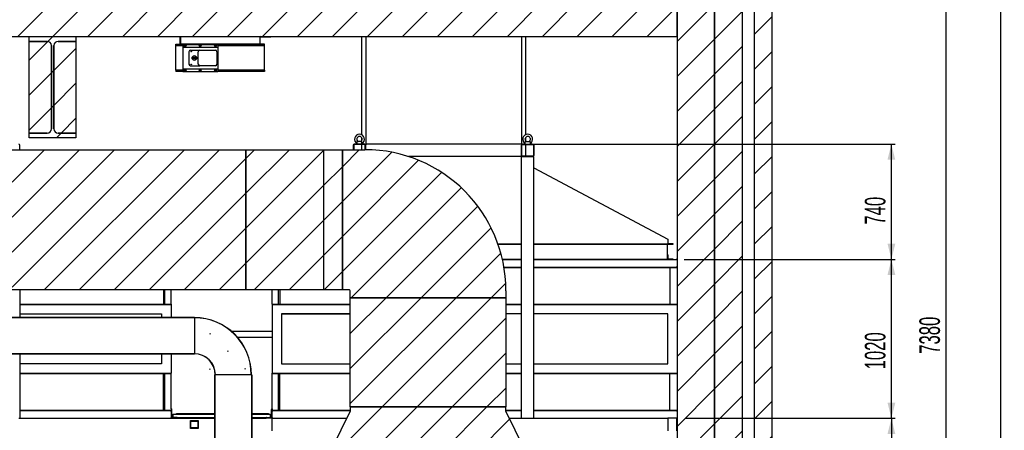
# Model space of a CAD drawing. Header units: millimetres. Extents: x 250 to 59450, y 0 to 41800.
# Tile 31 of 146: x 19527 to 25849, y 20356 to 22991. Entities that reach past the tile are written whole.
import ezdxf

# ---------------------------------------------------------------- set-up
doc = ezdxf.new("R2010")
doc.units = ezdxf.units.MM
doc.header["$LTSCALE"] = 50
doc.linetypes.add('CENTER', pattern=[10.16, 6.35, -1.27, 1.27, -1.27])
doc.layers.add('MASS', color=29, linetype='Continuous')
doc.layers.add('SCHNITT', color=5, linetype='CENTER')
doc.styles.add('SLDTEXTSTYLE0', font='TXT', dxfattribs={"width": 0.605})
doc.dimstyles.new('SLDDIMSTYLE2', dxfattribs={"dimtxt": 128.415934, "dimasz": 100, "dimexe": 0, "dimexo": 0.0625, "dimgap": 32.103984, "dimtad": 1, "dimdec": 1, "dimrnd": 1e-09, "dimzin": 12, "dimdsep": 46, "dimtxsty": 'SLDTEXTSTYLE0', "dimsah": 1, "dimcen": 0.09, "dimadec": 0, "dimazin": 3, "dimtfac": 1, "dimtdec": 1, "dimtofl": 0, "dimtmove": 0, "dimatfit": 3, "dimfxl": 1, "dimfrac": 2, "dimtolj": 1, "dimtzin": 12, "dimarcsym": 0})

# ---------------------------------------------------------------- blocks, each defined once
blk = doc.blocks.new('_D_91')
at = {"layer": 'MASS'}
for p, q in [((23798.7, 20432.7), (25148.7, 20432.7)), ((25123.7, 20432.7), (25123.7, 17352.7)), ((23798.7, 17352.7), (25148.7, 17352.7))]:
    blk.add_line(p, q, dxfattribs=at)
for points in [[(25123.7, 20432.7), (25098.7, 20332.7), (25148.7, 20332.7)], [(25123.7, 17352.7), (25148.7, 17452.7), (25098.7, 17452.7)]]:
    blk.add_solid(points, dxfattribs=at)
at = {"layer": 'MASS', "insert": (24953.1, 18696.8), "char_height": 132.29, "attachment_point": 1, "rotation": 90, "style": 'SLDTEXTSTYLE0'}
blk.add_mtext('3080', dxfattribs=at)
blk = doc.blocks.new('_D_92')
at = {"layer": 'MASS'}
for p, q in [((23792.7, 21452.7), (25148.7, 21452.7)), ((25123.7, 20432.7), (25123.7, 21452.7)), ((23798.7, 20432.7), (25148.7, 20432.7))]:
    blk.add_line(p, q, dxfattribs=at)
for points in [[(25123.7, 21452.7), (25098.7, 21352.7), (25148.7, 21352.7)], [(25123.7, 20432.7), (25148.7, 20532.7), (25098.7, 20532.7)]]:
    blk.add_solid(points, dxfattribs=at)
at = {"layer": 'MASS', "insert": (24953.1, 20746.8), "char_height": 132.29, "attachment_point": 1, "rotation": 90, "style": 'SLDTEXTSTYLE0'}
blk.add_mtext('1020', dxfattribs=at)
blk = doc.blocks.new('_D_93')
at = {"layer": 'MASS'}
for p, q in [((22798.7, 22192.7), (25148.7, 22192.7)), ((25123.7, 21452.7), (25123.7, 22192.7)), ((23792.7, 21452.7), (25148.7, 21452.7))]:
    blk.add_line(p, q, dxfattribs=at)
for points in [[(25123.7, 22192.7), (25098.7, 22092.7), (25148.7, 22092.7)], [(25123.7, 21452.7), (25148.7, 21552.7), (25098.7, 21552.7)]]:
    blk.add_solid(points, dxfattribs=at)
at = {"layer": 'MASS', "insert": (24953.1, 21675.8), "char_height": 132.29, "attachment_point": 1, "rotation": 90, "style": 'SLDTEXTSTYLE0'}
blk.add_mtext('740', dxfattribs=at)
blk = doc.blocks.new('_D_95')
at = {"layer": 'MASS'}
for p, q in [((24278.7, 24732.7), (25498.7, 24732.7)), ((25473.7, 24732.7), (25473.7, 17352.7)), ((23798.7, 17352.7), (25498.7, 17352.7))]:
    blk.add_line(p, q, dxfattribs=at)
for points in [[(25473.7, 24732.7), (25448.7, 24632.7), (25498.7, 24632.7)], [(25473.7, 17352.7), (25498.7, 17452.7), (25448.7, 17452.7)]]:
    blk.add_solid(points, dxfattribs=at)
at = {"layer": 'MASS', "insert": (25303.1, 20846.8), "char_height": 132.29, "attachment_point": 1, "rotation": 90, "style": 'SLDTEXTSTYLE0'}
blk.add_mtext('7380', dxfattribs=at)
blk = doc.blocks.new('_D_96')
at = {"layer": 'MASS'}
for p, q in [((22798.7, 29737.7), (25848.7, 29737.7)), ((25823.7, 29737.7), (25823.7, 17352.7)), ((23798.7, 17352.7), (25848.7, 17352.7))]:
    blk.add_line(p, q, dxfattribs=at)
for points in [[(25823.7, 29737.7), (25798.7, 29637.7), (25848.7, 29637.7)], [(25823.7, 17352.7), (25848.7, 17452.7), (25798.7, 17452.7)]]:
    blk.add_solid(points, dxfattribs=at)
at = {"layer": 'MASS', "insert": (25653.1, 23300.3), "char_height": 132.29, "attachment_point": 1, "rotation": 90, "style": 'SLDTEXTSTYLE0'}
blk.add_mtext('12385', dxfattribs=at)

msp = doc.modelspace()

# ---------------------------------------------------------------- hatches: boundary and pattern name
at = {"linetype": 'Continuous', "lineweight": 18}
h = msp.add_hatch(dxfattribs=at)
h.set_pattern_fill('ANSI31', scale=50, style=0)
h.paths.add_polyline_path([(23988.66, 15952.74), (24168.66, 15952.74), (24168.66, 24652.74), (23988.66, 24652.74)], flags=0)
h = msp.add_hatch(dxfattribs=at)
h.set_pattern_fill('ANSI31', scale=50, style=0)
h.paths.add_polyline_path([(23748.66, 15952.74), (23988.66, 15952.74), (23988.66, 24552.74), (23748.66, 24552.74)], flags=0)
h = msp.add_hatch(dxfattribs=at)
h.set_pattern_fill('ANSI31', scale=50, style=0)
h.paths.add_polyline_path([(24358.66, 15952.74), (24358.66, 24417.74), (24243.66, 24417.74), (24243.66, 15952.74)], flags=0)
h = msp.add_hatch(dxfattribs=at)
h.set_pattern_fill('ANSI31', scale=50, style=0)
h.paths.add_polyline_path([(23748.66, 22882.74), (23748.66, 23102.74), (9279.5, 23102.74), (9279.5, 22882.74)], flags=0)
h = msp.add_hatch(dxfattribs=at)
h.set_pattern_fill('ANSI31', scale=50, style=0)
edge = h.paths.add_edge_path(flags=0)
edge.add_arc((19703.66, 22824.74), 27, 0, 90, ccw=False)
edge.add_line((19730.66, 22824.74), (19730.66, 22290.74))
edge.add_arc((19703.66, 22290.74), 27, 270, 360, ccw=False)
edge.add_line((19703.66, 22263.74), (19588.66, 22263.74))
edge.add_line((19588.66, 22263.74), (19588.66, 22232.74))
edge.add_line((19588.66, 22232.74), (19888.66, 22232.74))
edge.add_line((19888.66, 22232.74), (19888.66, 22263.74))
edge.add_line((19888.66, 22263.74), (19773.66, 22263.74))
edge.add_arc((19773.66, 22290.74), 27, 180, 270, ccw=False)
edge.add_line((19746.66, 22290.74), (19746.66, 22824.74))
edge.add_arc((19773.66, 22824.74), 27, 90, 180, ccw=False)
edge.add_line((19773.66, 22851.74), (19888.66, 22851.74))
edge.add_line((19888.66, 22851.74), (19888.66, 22882.74))
edge.add_line((19888.66, 22882.74), (19588.66, 22882.74))
edge.add_line((19588.66, 22882.74), (19588.66, 22851.74))
edge.add_line((19588.66, 22851.74), (19703.66, 22851.74))
h = msp.add_hatch(dxfattribs=at)
h.set_pattern_fill('ANSI31', scale=50, style=0)
edge = h.paths.add_edge_path(flags=0)
edge.add_arc((19703.66, 22824.74), 27, 0, 90)
edge.add_line((19703.66, 22851.74), (19588.66, 22851.74))
edge.add_line((19588.66, 22851.74), (19588.66, 22263.74))
edge.add_line((19588.66, 22263.74), (19703.66, 22263.74))
edge.add_arc((19703.66, 22290.74), 27, 270, 360)
edge.add_line((19730.66, 22290.74), (19730.66, 22824.74))
h = msp.add_hatch(dxfattribs=at)
h.set_pattern_fill('ANSI31', scale=50, style=0)
edge = h.paths.add_edge_path(flags=0)
edge.add_line((19773.66, 22263.74), (19888.66, 22263.74))
edge.add_line((19888.66, 22263.74), (19888.66, 22851.74))
edge.add_line((19888.66, 22851.74), (19773.66, 22851.74))
edge.add_arc((19773.66, 22824.74), 27, 90, 180)
edge.add_line((19746.66, 22824.74), (19746.66, 22290.74))
edge.add_arc((19773.66, 22290.74), 27, 180, 270)
at = {"layer": 'SCHNITT', "linetype": 'Continuous', "lineweight": 18}
h = msp.add_hatch(dxfattribs=at)
h.set_pattern_fill('ANSI31', color=256, scale=50, angle=3e-322, style=0)
h.paths.add_polyline_path([(19478.66, 22156.74), (19478.66, 21256.74), (20978.66, 21256.74), (20978.66, 22156.74)], flags=0)
h = msp.add_hatch(dxfattribs=at)
h.set_pattern_fill('ANSI31', color=256, scale=50, angle=3e-322, style=0)
h.paths.add_polyline_path([(21478.66, 21256.74), (21478.66, 22156.74), (20978.66, 22156.74), (20978.66, 21256.74)], flags=0)
h = msp.add_hatch(dxfattribs=at)
h.set_pattern_fill('ANSI31', color=256, scale=50, angle=3e-322, style=0)
h.paths.add_polyline_path([(21598.66, 22156.74), (21478.66, 22156.74), (21478.66, 21256.74), (21598.66, 21256.74)], flags=0)
h = msp.add_hatch(dxfattribs=at)
h.set_pattern_fill('ANSI31', color=256, scale=50, angle=3e-322, style=0)
edge = h.paths.add_edge_path(flags=0)
edge.add_line((21648.66, 21251.74), (21648.66, 21206.74))
edge.add_line((21648.66, 21206.74), (22648.66, 21206.74))
edge.add_line((22648.66, 21206.74), (22648.66, 21251.74))
edge.add_arc((21743.66, 21251.74), 905, 0, 90)
edge.add_line((21743.66, 22156.74), (21598.66, 22156.74))
edge.add_line((21598.66, 22156.74), (21598.66, 21256.74))
edge.add_line((21598.66, 21256.74), (21643.66, 21256.74))
edge.add_arc((21643.66, 21251.74), 5, 0, 90, ccw=False)
h = msp.add_hatch(dxfattribs=at)
h.set_pattern_fill('ANSI31', color=256, scale=50, angle=3e-322, style=0)
h.paths.add_polyline_path([(21648.66, 21206.74), (21648.66, 20506.74), (21649.66, 20506.74), (21649.66, 21206.74)], flags=0)
h = msp.add_hatch(dxfattribs=at)
h.set_pattern_fill('ANSI31', color=256, scale=50, angle=3e-322, style=0)
h.paths.add_polyline_path([(22647.66, 21206.74), (21649.66, 21206.74), (21649.66, 20506.74), (22647.66, 20506.74)], flags=0)
h = msp.add_hatch(dxfattribs=at)
h.set_pattern_fill('ANSI31', color=256, scale=50, angle=3e-322, style=0)
h.paths.add_polyline_path([(22648.66, 20506.74), (22648.66, 21206.74), (22647.66, 21206.74), (22647.66, 20506.74)], flags=0)
h = msp.add_hatch(dxfattribs=at)
h.set_pattern_fill('ANSI31', color=256, scale=50, style=0)
h.paths.add_polyline_path([(20648.66, 21081.3), (19083.66, 21081.3), (19083.66, 21079.16), (20648.66, 21079.16)], flags=0)
h = msp.add_hatch(dxfattribs=at)
h.set_pattern_fill('ANSI31', color=256, scale=50, style=0)
edge = h.paths.add_edge_path(flags=0)
edge.add_line((20648.66, 21079.16), (20648.66, 21078.09))
edge.add_arc((20648.66, 20712.74), 365.34, 0, 90, ccw=False)
edge.add_line((21014.01, 20712.74), (21015.08, 20712.74))
edge.add_arc((20648.66, 20712.74), 366.42, 0, 90)
h = msp.add_hatch(dxfattribs=at)
h.set_pattern_fill('ANSI31', color=256, scale=50, style=0)
h.paths.add_polyline_path([(20648.66, 20846.33), (19083.66, 20846.33), (19083.66, 20844.18), (20648.66, 20844.18)], flags=0)
h = msp.add_hatch(dxfattribs=at)
h.set_pattern_fill('ANSI31', color=256, scale=50, style=0)
edge = h.paths.add_edge_path(flags=0)
edge.add_line((20782.25, 20712.74), (20783.32, 20712.74))
edge.add_arc((20648.66, 20712.74), 134.66, 0, 90)
edge.add_line((20648.66, 20847.4), (20648.66, 20846.33))
edge.add_arc((20648.66, 20712.74), 133.58, 0, 90, ccw=False)
h = msp.add_hatch(dxfattribs=at)
h.set_pattern_fill('ANSI31', color=256, scale=50, style=0)
h.paths.add_polyline_path([(20782.25, 19346.74), (20782.25, 20712.74), (20780.1, 20712.74), (20780.1, 19346.74)], flags=0)
h = msp.add_hatch(dxfattribs=at)
h.set_pattern_fill('ANSI31', color=256, scale=50, style=0)
h.paths.add_polyline_path([(21017.22, 19346.74), (21017.22, 20712.74), (21015.08, 20712.74), (21015.08, 19346.74)], flags=0)
h = msp.add_hatch(dxfattribs=at)
h.set_pattern_fill('ANSI31', color=256, scale=50, angle=3e-322, style=0)
h.paths.add_polyline_path([(22648.66, 20476.74), (22648.66, 20506.74), (21648.66, 20506.74), (21648.66, 20476.74), (21533.66, 20241.74), (21533.66, 20211.74), (22763.66, 20211.74), (22763.66, 20241.74)], flags=0)
h = msp.add_hatch(dxfattribs=at)
h.set_pattern_fill('ANSI31', color=256, scale=50, angle=3e-322, style=0)
h.paths.add_polyline_path([(20623.66, 20417.74), (20623.66, 20367.74), (20673.66, 20367.74), (20673.66, 20417.74)], flags=0)
h.paths.add_polyline_path([(20670.66, 20370.74), (20626.66, 20370.74), (20626.66, 20414.74), (20670.66, 20414.74)], flags=0)

# ---------------------------------------------------------------- linework, layer by layer
at = {"color": 250, "linetype": 'Continuous', "lineweight": 25, "true_color": 0x404040}
for p, q in [((23988.66, 24652.74), (23988.66, 15952.74)), ((24168.66, 15952.74), (24168.66, 24652.74)), ((23748.66, 24552.74), (23748.66, 15952.74)), ((23988.66, 15952.74), (23988.66, 24552.74)), ((24243.66, 24417.74), (24243.66, 15952.74)), ((24358.66, 15952.74), (24358.66, 24417.74)), ((23748.66, 22882.74), (23748.66, 23102.74)), ((9279.5, 22882.74), (23748.66, 22882.74)), ((19588.66, 22851.74), (19588.66, 22882.74)), ((19588.66, 22882.74), (19888.66, 22882.74)), ((19703.66, 22851.74), (19588.66, 22851.74)), ((19588.66, 22263.74), (19588.66, 22851.74)), ((19588.66, 22851.74), (19703.66, 22851.74)), ((19730.66, 22290.74), (19730.66, 22824.74)), ((19730.66, 22824.74), (19730.66, 22290.74)), ((19746.66, 22824.74), (19746.66, 22290.74)), ((19746.66, 22290.74), (19746.66, 22824.74)), ((19888.66, 22851.74), (19773.66, 22851.74)), ((19773.66, 22851.74), (19888.66, 22851.74)), ((19888.66, 22882.74), (19888.66, 22851.74)), ((19888.66, 22851.74), (19888.66, 22263.74)), ((19588.66, 22263.74), (19703.66, 22263.74)), ((19588.66, 22232.74), (19588.66, 22263.74)), ((19703.66, 22263.74), (19588.66, 22263.74)), ((19773.66, 22263.74), (19888.66, 22263.74)), ((19888.66, 22263.74), (19773.66, 22263.74)), ((19888.66, 22263.74), (19888.66, 22232.74)), ((19888.66, 22232.74), (19588.66, 22232.74))]:
    msp.add_line(p, q, dxfattribs=at)
at = {"color": 134, "linetype": 'Continuous', "lineweight": 25, "true_color": 0x00aaaa}
for p, q in [((20488.66, 22881.24), (20488.66, 22882.74)), ((20555.11, 22881.24), (20488.66, 22881.24)), ((20528.66, 22832.74), (20528.66, 22834.24)), ((20528.66, 22834.24), (20555.11, 22834.24)), ((20555.11, 22832.74), (20528.66, 22832.74)), ((20557.16, 22836.3), (20557.16, 22879.19)), ((20558.66, 22882.74), (20558.66, 22881.24)), ((21068.66, 22881.24), (20558.66, 22881.24)), ((20558.66, 22881.24), (20558.66, 22879.19)), ((20558.66, 22879.19), (20558.66, 22836.3)), ((20558.66, 22836.3), (20558.66, 22834.24)), ((21068.66, 22834.24), (20558.66, 22834.24)), ((20558.66, 22834.24), (20558.66, 22832.74)), ((21068.66, 22882.74), (21068.66, 22881.24)), ((21068.66, 22881.24), (21068.66, 22879.19)), ((21068.66, 22879.19), (21068.66, 22836.3)), ((21068.66, 22836.3), (21068.66, 22834.24)), ((21068.66, 22834.24), (21068.66, 22832.74)), ((21070.16, 22836.3), (21070.16, 22879.19)), ((21072.22, 22881.24), (21138.66, 22881.24)), ((21098.66, 22834.24), (21072.22, 22834.24)), ((21072.22, 22832.74), (21098.66, 22832.74)), ((21098.66, 22832.74), (21098.66, 22834.24)), ((21138.66, 22881.24), (21138.66, 22882.74))]:
    msp.add_line(p, q, dxfattribs=at)
at = {"color": 8, "linetype": 'Continuous', "lineweight": 25, "true_color": 0x808080}
for p, q in [((20528.66, 22822.74), (20528.66, 22832.74)), ((20573.66, 22822.74), (20528.66, 22822.74)), ((20528.66, 22667.74), (20528.66, 22822.74)), ((20573.66, 22832.74), (20555.11, 22832.74)), ((21072.22, 22832.74), (20798.66, 22832.74)), ((21098.66, 22822.74), (20798.66, 22822.74)), ((21098.66, 22822.74), (21098.66, 22832.74)), ((21098.66, 22667.74), (21098.66, 22822.74)), ((20528.66, 22667.74), (20528.66, 22657.74)), ((20573.66, 22667.74), (20528.66, 22667.74)), ((20573.66, 22657.74), (20528.66, 22657.74)), ((21098.66, 22667.74), (20798.66, 22667.74)), ((21098.66, 22657.74), (20798.66, 22657.74)), ((21098.66, 22667.74), (21098.66, 22657.74))]:
    msp.add_line(p, q, dxfattribs=at)
at = {"color": 7, "linetype": 'Continuous', "lineweight": 25}
for p, q in [((20573.66, 22832.74), (20798.66, 22832.74)), ((20573.66, 22832.74), (20573.66, 22817.48)), ((20587.51, 22827.74), (20586.35, 22825.74)), ((20586.35, 22825.74), (20587.51, 22823.74)), ((20589.82, 22827.74), (20587.51, 22827.74)), ((20587.51, 22823.74), (20589.82, 22823.74)), ((20590.97, 22825.74), (20589.82, 22827.74)), ((20589.82, 22823.74), (20590.97, 22825.74)), ((20685.01, 22827.74), (20683.85, 22825.74)), ((20683.85, 22825.74), (20685.01, 22823.74)), ((20687.32, 22827.74), (20685.01, 22827.74)), ((20685.01, 22823.74), (20687.32, 22823.74)), ((20688.47, 22825.74), (20687.32, 22827.74)), ((20687.32, 22823.74), (20688.47, 22825.74)), ((20782.51, 22827.74), (20781.35, 22825.74)), ((20781.35, 22825.74), (20782.51, 22823.74)), ((20784.82, 22827.74), (20782.51, 22827.74)), ((20782.51, 22823.74), (20784.82, 22823.74)), ((20785.97, 22825.74), (20784.82, 22827.74)), ((20784.82, 22823.74), (20785.97, 22825.74)), ((20798.66, 22832.74), (20798.66, 22817.48)), ((20573.66, 22817.48), (20573.66, 22814.74)), ((20573.66, 22814.74), (20573.66, 22810)), ((20573.66, 22814.74), (20798.66, 22814.74)), ((20573.66, 22810), (20573.66, 22680.48)), ((20798.66, 22817.48), (20798.66, 22814.74)), ((20798.66, 22814.74), (20798.66, 22810)), ((20798.66, 22810), (20798.66, 22680.48)), ((20573.66, 22680.48), (20573.66, 22675.74)), ((20573.66, 22675.74), (20798.66, 22675.74)), ((20573.66, 22675.74), (20573.66, 22673)), ((20573.66, 22673), (20573.66, 22657.74)), ((20573.66, 22657.74), (20798.66, 22657.74)), ((20588.25, 22667.02), (20586.49, 22665.52)), ((20586.49, 22665.52), (20586.9, 22663.25)), ((20586.9, 22663.25), (20589.07, 22662.47)), ((20590.43, 22666.23), (20588.25, 22667.02)), ((20589.07, 22662.47), (20590.84, 22663.96)), ((20590.84, 22663.96), (20590.43, 22666.23)), ((20685.75, 22667.02), (20683.99, 22665.52)), ((20683.99, 22665.52), (20684.4, 22663.25)), ((20684.4, 22663.25), (20686.57, 22662.47)), ((20687.93, 22666.23), (20685.75, 22667.02)), ((20686.57, 22662.47), (20688.34, 22663.96)), ((20688.34, 22663.96), (20687.93, 22666.23)), ((20783.39, 22667.04), (20781.54, 22665.65)), ((20781.54, 22665.65), (20781.81, 22663.36)), ((20781.81, 22663.36), (20783.94, 22662.45)), ((20785.51, 22666.13), (20783.39, 22667.04)), ((20783.94, 22662.45), (20785.79, 22663.83)), ((20785.79, 22663.83), (20785.51, 22666.13)), ((20798.66, 22680.48), (20798.66, 22675.74)), ((20798.66, 22675.74), (20798.66, 22673)), ((20798.66, 22673), (20798.66, 22657.74))]:
    msp.add_line(p, q, dxfattribs=at)
at = {"color": 11, "linetype": 'Continuous', "lineweight": 25, "true_color": 0xff8080}
for p, q in [((21721.66, 22882.74), (21721.66, 22252.94)), ((22775.66, 22252.94), (22775.66, 22882.74)), ((21721.66, 22235.96), (21721.66, 22212.53)), ((21721.66, 22189.74), (21721.66, 22156.74)), ((22775.66, 22212.53), (22775.66, 22235.96)), ((22775.66, 22115.74), (22775.66, 22189.74)), ((19083.66, 21081.3), (20648.66, 21081.3)), ((19083.66, 21079.16), (20648.66, 21079.16)), ((20648.66, 21081.3), (20648.66, 21079.16)), ((20648.66, 21079.16), (20648.66, 21078.09)), ((20648.66, 21078.09), (20648.66, 20847.4)), ((20648.66, 20846.33), (19083.66, 20846.33)), ((20648.66, 20844.18), (19083.66, 20844.18)), ((20648.66, 20847.4), (20648.66, 20846.33)), ((20648.66, 20846.33), (20648.66, 20844.18)), ((20780.1, 19346.74), (20780.1, 20712.74)), ((20782.25, 20712.74), (20780.1, 20712.74)), ((20782.25, 19346.74), (20782.25, 20712.74)), ((20783.32, 20712.74), (20782.25, 20712.74)), ((21014.01, 20712.74), (20783.32, 20712.74)), ((21015.08, 20712.74), (21014.01, 20712.74)), ((21015.08, 20712.74), (21015.08, 19346.74)), ((21017.22, 20712.74), (21015.08, 20712.74)), ((21017.22, 20712.74), (21017.22, 19346.74))]:
    msp.add_line(p, q, dxfattribs=at)
at = {"color": 136, "linetype": 'Continuous', "lineweight": 25, "true_color": 0x008080}
for p, q in [((21748.66, 22882.74), (21748.66, 22192.74)), ((22748.66, 22882.74), (22748.66, 22192.74)), ((20613.66, 22785.24), (20613.66, 22705.24)), ((20623.66, 22795.24), (20683.66, 22795.24)), ((20673.66, 22705.24), (20673.66, 22785.24)), ((20683.66, 22795.24), (20783.66, 22795.24)), ((20793.66, 22785.24), (20793.66, 22705.24)), ((20623.66, 22695.24), (20683.66, 22695.24)), ((20783.66, 22695.24), (20683.66, 22695.24)), ((21742.66, 22192.74), (21674.66, 22192.74)), ((21742.66, 22189.74), (21674.66, 22189.74)), ((21691.16, 22198.03), (21691.16, 22192.74)), ((21692.62, 22208.74), (21692.62, 22197.13)), ((21724.7, 22208.74), (21692.62, 22208.74)), ((21724.7, 22197.13), (21724.7, 22208.74)), ((21726.16, 22192.74), (21726.16, 22198.03)), ((22748.66, 22192.74), (21748.66, 22192.74)), ((21748.66, 22192.74), (21748.66, 22188.74)), ((22748.66, 22192.74), (22748.66, 22188.74)), ((22754.66, 22192.74), (22822.66, 22192.74)), ((22754.66, 22189.74), (22822.66, 22189.74)), ((22771.16, 22198.03), (22771.16, 22192.74)), ((22772.62, 22208.74), (22804.7, 22208.74)), ((22772.62, 22197.13), (22772.62, 22208.74)), ((22804.7, 22208.74), (22804.7, 22197.13)), ((22806.16, 22192.74), (22806.16, 22198.03)), ((19528.66, 22156.74), (19528.66, 22186.74)), ((21668.66, 22186.74), (21668.66, 22156.74)), ((21671.66, 22186.74), (21671.66, 22156.74)), ((21745.66, 22156.74), (21745.66, 22186.74)), ((21748.66, 22156.73), (21748.66, 22186.74)), ((22748.66, 22118.74), (22748.66, 22186.74)), ((22751.66, 22118.74), (22751.66, 22186.74)), ((22825.66, 22186.74), (22825.66, 22118.74)), ((22828.66, 22186.74), (22828.66, 22118.74)), ((22748.66, 22112.74), (22022.42, 22112.74)), ((22748.66, 22116.74), (22748.66, 22112.74)), ((22748.66, 20432.74), (22748.66, 22112.74)), ((22748.66, 22112.74), (22754.66, 22112.74)), ((22822.66, 22115.74), (22754.66, 22115.74)), ((22822.66, 22112.74), (22754.66, 22112.74)), ((22754.66, 22112.74), (22822.66, 22112.74)), ((22822.66, 22112.74), (22828.66, 22112.74)), ((22828.66, 20432.74), (22828.66, 22112.74)), ((22828.66, 22040.19), (23688.66, 21582.74)), ((23688.66, 21582.74), (23688.66, 21552.74)), ((23683.66, 21552.74), (23688.4, 21552.74)), ((22626.06, 21452.74), (22748.66, 21452.74)), ((22828.66, 21452.74), (23742.66, 21452.74)), ((23688.66, 21482.74), (23685.66, 21484.66)), ((23685.66, 21482.74), (23688.66, 21482.74)), ((23688.66, 21482.74), (23688.66, 21454.74)), ((22635.98, 21402.74), (22748.66, 21402.74)), ((22636.31, 21400.74), (22748.66, 21400.74)), ((22828.66, 21402.74), (23748.66, 21402.74)), ((22828.66, 21400.74), (23748.66, 21400.74)), ((23700.66, 21400.74), (23700.66, 21164.74)), ((19528.66, 21256.74), (19528.66, 21081.3)), ((20450.66, 21256.74), (20450.66, 21164.74)), ((20458.66, 21164.74), (20458.66, 21256.74)), ((20498.66, 21164.74), (20498.66, 21256.74)), ((21148.66, 21164.74), (21148.66, 21256.74)), ((21188.66, 21164.74), (21188.66, 21256.74)), ((21196.66, 21256.74), (21196.66, 21164.74)), ((19528.66, 21164.74), (20498.66, 21164.74)), ((19528.66, 21162.74), (20498.66, 21162.74)), ((19528.66, 21162.74), (20498.66, 21162.74)), ((20498.66, 21164.74), (20498.66, 21162.74)), ((20498.66, 21162.74), (20498.66, 21081.3)), ((21148.66, 21164.74), (21648.66, 21164.74)), ((21148.66, 21164.74), (21148.66, 21162.74)), ((21148.66, 21162.74), (21648.66, 21162.74)), ((21148.66, 21162.74), (21148.66, 20722.74)), ((21148.66, 21162.74), (21648.66, 21162.74)), ((22648.66, 21164.74), (22748.66, 21164.74)), ((22648.66, 21162.74), (22748.66, 21162.74)), ((22648.66, 21162.74), (22748.66, 21162.74)), ((22828.66, 21164.74), (23748.66, 21164.74)), ((22828.66, 21162.74), (23748.66, 21162.74)), ((22828.66, 21162.74), (23748.66, 21162.74)), ((19528.66, 21102.74), (20438.66, 21102.74)), ((19528.66, 21102.74), (20438.66, 21102.74)), ((20438.66, 21102.74), (20438.66, 21081.3)), ((20438.66, 21102.74), (20438.66, 21081.3)), ((21648.66, 21102.74), (21208.66, 21102.74)), ((21208.66, 21102.74), (21208.66, 20782.74)), ((21208.66, 21102.74), (21208.66, 20782.74)), ((21208.66, 21102.74), (21648.66, 21102.74)), ((22748.66, 21102.74), (22648.66, 21102.74)), ((22748.66, 21102.74), (22648.66, 21102.74)), ((23688.66, 21102.74), (22828.66, 21102.74)), ((23688.66, 21102.74), (22828.66, 21102.74)), ((23688.66, 20782.74), (23688.66, 21102.74)), ((23688.66, 20782.74), (23688.66, 21102.74)), ((20885.01, 20992.74), (21148.66, 20992.74)), ((20925.54, 20952.74), (21148.66, 20952.74)), ((19528.66, 20844.18), (19528.66, 20432.74)), ((20438.66, 20844.18), (20438.66, 20782.74)), ((20438.66, 20844.18), (20438.66, 20782.74)), ((20498.66, 20844.18), (20498.66, 20722.74)), ((20438.66, 20782.74), (19528.66, 20782.74)), ((20438.66, 20782.74), (19528.66, 20782.74)), ((21208.66, 20782.74), (21648.66, 20782.74)), ((21208.66, 20782.74), (21648.66, 20782.74)), ((22648.66, 20782.74), (22748.66, 20782.74)), ((22648.66, 20782.74), (22748.66, 20782.74)), ((22828.66, 20782.74), (23688.66, 20782.74)), ((22828.66, 20782.74), (23688.66, 20782.74)), ((19528.66, 20722.74), (20498.66, 20722.74)), ((19528.66, 20722.74), (20498.66, 20722.74)), ((19528.66, 20720.74), (20498.66, 20720.74)), ((20450.66, 20484.74), (20450.66, 20720.74)), ((20458.66, 20484.74), (20458.66, 20720.74)), ((20498.66, 20720.74), (20498.66, 20722.74)), ((20498.66, 20492.74), (20498.66, 20720.74)), ((21148.66, 20722.74), (21648.66, 20722.74)), ((21148.66, 20722.74), (21648.66, 20722.74)), ((21148.66, 20720.74), (21148.66, 20722.74)), ((21148.66, 20720.74), (21648.66, 20720.74)), ((21148.66, 20492.74), (21148.66, 20720.74)), ((21188.66, 20484.74), (21188.66, 20720.74)), ((21196.66, 20484.74), (21196.66, 20720.74)), ((22648.66, 20722.74), (22748.66, 20722.74)), ((22648.66, 20722.74), (22748.66, 20722.74)), ((22648.66, 20720.74), (22748.66, 20720.74)), ((22828.66, 20722.74), (23748.66, 20722.74)), ((22828.66, 20722.74), (23748.66, 20722.74)), ((22828.66, 20720.74), (23748.66, 20720.74)), ((23700.66, 20484.74), (23700.66, 20720.74)), ((19528.66, 20484.74), (20498.66, 20484.74)), ((19528.66, 20482.74), (20498.66, 20482.74)), ((20501.16, 20492.74), (20498.66, 20492.74)), ((20498.66, 20492.74), (20498.66, 20432.74)), ((20498.66, 20482.74), (20498.66, 20484.74)), ((20503.66, 20442.74), (20503.66, 20490.24)), ((21143.66, 20442.74), (21143.66, 20490.24)), ((21146.16, 20492.74), (21148.66, 20492.74)), ((21148.66, 20492.74), (21148.66, 20484.74)), ((21148.66, 20484.74), (21648.66, 20484.74)), ((21148.66, 20482.74), (21148.66, 20484.74)), ((21148.66, 20482.74), (21648.66, 20482.74)), ((21148.66, 20482.74), (21148.66, 20476.74)), ((22648.66, 20484.74), (22748.66, 20484.74)), ((22648.66, 20482.74), (22748.66, 20482.74)), ((22828.66, 20484.74), (23748.66, 20484.74)), ((22828.66, 20482.74), (23748.66, 20482.74)), ((19522.66, 20432.74), (19528.66, 20432.74)), ((19528.66, 20432.74), (20492.66, 20432.74)), ((19528.66, 20432.74), (20498.66, 20432.74)), ((20498.66, 20476.74), (20498.66, 20438.74)), ((20498.66, 20432.74), (20538.66, 20432.74)), ((20536.16, 20437.74), (20508.66, 20437.74)), ((20511.16, 20458.74), (20511.16, 20437.74)), ((20511.16, 20458.74), (20780.1, 20458.74)), ((20511.16, 20437.74), (20780.1, 20437.74)), ((20538.66, 20432.74), (20538.66, 20435.24)), ((20538.66, 20432.74), (20780.1, 20432.74)), ((21017.22, 20458.74), (21136.16, 20458.74)), ((21017.22, 20437.74), (21136.16, 20437.74)), ((21017.22, 20432.74), (21108.66, 20432.74)), ((21108.66, 20432.74), (21108.66, 20435.24)), ((21148.66, 20432.74), (21108.66, 20432.74)), ((21111.16, 20437.74), (21138.66, 20437.74)), ((21136.16, 20458.74), (21136.16, 20437.74)), ((21148.66, 20438.74), (21148.66, 20476.74)), ((21148.66, 20438.74), (21148.66, 20432.74)), ((21148.66, 20432.74), (21627.13, 20432.74)), ((21148.66, 20426.74), (21148.66, 20432.74)), ((21148.66, 20358.74), (21148.66, 20426.74)), ((21154.66, 20432.74), (21627.13, 20432.74)), ((22670.2, 20432.74), (22748.66, 20432.74)), ((22670.2, 20432.74), (22748.66, 20432.74)), ((22748.66, 20432.74), (22754.66, 20432.74)), ((22754.66, 20432.74), (22822.66, 20432.74)), ((22822.66, 20432.74), (22828.66, 20432.74)), ((22828.66, 20432.74), (23688.66, 20432.74)), ((22828.66, 20432.74), (23688.66, 20432.74)), ((23688.66, 20432.74), (23688.66, 20352.74)), ((23738.66, 20432.74), (23688.66, 20432.74)), ((23743.66, 20432.74), (23738.66, 20432.74)), ((23743.66, 20432.74), (23743.66, 20352.74)), ((23748.66, 20432.74), (23743.66, 20432.74)), ((20623.66, 20417.74), (20673.66, 20417.74)), ((20623.66, 20367.74), (20623.66, 20417.74)), ((20673.66, 20367.74), (20623.66, 20367.74)), ((20626.66, 20414.74), (20670.66, 20414.74)), ((20626.66, 20370.74), (20626.66, 20414.74)), ((20670.66, 20370.74), (20626.66, 20370.74)), ((20670.66, 20414.74), (20670.66, 20370.74)), ((20673.66, 20417.74), (20673.66, 20367.74)), ((21148.66, 20352.74), (21148.66, 20358.74))]:
    msp.add_line(p, q, dxfattribs=at)
at = {"color": 36, "linetype": 'Continuous', "lineweight": 25, "true_color": 0x7c3c04}
for p, q in [((19478.66, 22156.74), (20978.66, 22156.74)), ((20978.66, 22156.74), (20978.66, 21256.74)), ((20978.66, 22156.74), (21478.66, 22156.74)), ((20978.66, 21256.74), (20978.66, 22156.74)), ((21478.66, 22156.74), (21478.66, 21256.74)), ((21478.66, 22156.74), (21598.66, 22156.74)), ((21478.66, 22156.74), (21478.66, 21256.74)), ((21598.66, 21256.74), (21598.66, 22156.74)), ((21598.66, 22156.74), (21743.66, 22156.74)), ((21598.66, 22156.74), (21598.66, 21256.74)), ((20978.66, 21256.74), (19478.66, 21256.74)), ((21478.66, 21256.74), (20978.66, 21256.74)), ((21598.66, 21256.74), (21478.66, 21256.74)), ((21643.66, 21256.74), (21598.66, 21256.74)), ((21648.66, 21206.74), (21648.66, 21251.74)), ((22648.66, 21251.74), (22648.66, 21206.74)), ((21648.66, 21206.74), (21649.66, 21206.74)), ((21648.66, 20506.74), (21648.66, 21206.74)), ((22648.66, 21206.74), (21648.66, 21206.74)), ((21649.66, 20506.74), (21649.66, 21206.74)), ((21649.66, 21206.74), (22647.66, 21206.74)), ((21649.66, 20506.74), (21649.66, 21206.74)), ((22647.66, 21206.74), (22647.66, 20506.74)), ((22647.66, 21206.74), (22647.66, 20506.74)), ((22647.66, 21206.74), (22648.66, 21206.74)), ((22648.66, 21206.74), (22648.66, 20506.74)), ((21648.66, 20506.74), (21648.66, 20476.74)), ((22648.66, 20506.74), (21648.66, 20506.74)), ((21648.66, 20506.74), (21649.66, 20506.74)), ((21649.66, 20506.74), (22647.66, 20506.74)), ((22647.66, 20506.74), (22648.66, 20506.74)), ((22648.66, 20476.74), (22648.66, 20506.74)), ((21533.66, 20241.74), (21648.66, 20476.74)), ((22648.66, 20476.74), (22763.66, 20241.74))]:
    msp.add_line(p, q, dxfattribs=at)
at = {"color": 91, "linetype": 'Continuous', "lineweight": 25, "true_color": 0x80ff80}
for p, q in [((22597.14, 21552.74), (22748.66, 21552.74)), ((22597.84, 21550.74), (22748.66, 21550.74)), ((22828.66, 21552.74), (23683.66, 21552.74)), ((22828.66, 21550.74), (23683.66, 21550.74)), ((23683.66, 21552.74), (23683.66, 21550.74)), ((23683.66, 21550.74), (23683.66, 21548)), ((23683.66, 21548), (23683.66, 21457.48)), ((23685.66, 21457.48), (23685.66, 21548)), ((23723.66, 21552.74), (23688.4, 21552.74)), ((23688.4, 21550.74), (23723.66, 21550.74)), ((23723.66, 21550.74), (23723.66, 21552.74)), ((22625.6, 21454.74), (22748.66, 21454.74)), ((22828.66, 21454.74), (23683.66, 21454.74)), ((23683.66, 21457.48), (23683.66, 21454.74)), ((23683.66, 21454.74), (23683.66, 21452.74)), ((23723.66, 21454.74), (23688.4, 21454.74)), ((23723.66, 21452.74), (23723.66, 21454.74))]:
    msp.add_line(p, q, dxfattribs=at)
at = {"color": 171, "linetype": 'Continuous', "lineweight": 25, "true_color": 0x8080ff}
for p, q in [((20528.66, 20458.74), (20528.66, 20460.74)), ((20528.66, 20460.74), (20533.66, 20460.74)), ((20780.1, 20460.74), (20533.66, 20460.74)), ((21123.66, 20460.74), (21017.22, 20460.74)), ((21123.66, 20460.74), (21128.66, 20460.74)), ((21128.66, 20460.74), (21128.66, 20458.74))]:
    msp.add_line(p, q, dxfattribs=at)
at = {"color": 7, "linetype": 'Continuous', "lineweight": 25}
for centre, radius in [((20588.66, 22825.74), 6.38), ((20588.66, 22825.74), 5.38), ((20686.16, 22825.74), 6.38), ((20686.16, 22825.74), 5.38), ((20783.66, 22825.74), 6.38), ((20783.66, 22825.74), 5.38), ((20588.66, 22664.74), 6.37), ((20588.66, 22664.74), 5.37), ((20686.16, 22664.74), 6.37), ((20686.16, 22664.74), 5.38), ((20783.66, 22664.74), 6.37), ((20783.66, 22664.74), 5.37)]:
    msp.add_circle(centre, radius, dxfattribs=at)
at = {"color": 136, "linetype": 'Continuous', "lineweight": 25, "true_color": 0x008080}
for centre, radius in [((20628.66, 22786.49), 2), ((20648.66, 22745.24), 15), ((20628.66, 22703.99), 2), ((20648.66, 22745.24), 7)]:
    msp.add_circle(centre, radius, dxfattribs=at)
at = {"color": 8, "linetype": 'Continuous', "lineweight": 25, "true_color": 0x808080}
msp.add_circle((20648.66, 22745.24), 6, dxfattribs=at)
at = {"color": 250, "linetype": 'Continuous', "lineweight": 25, "true_color": 0x404040}
for centre, start, end in [((19703.66, 22824.74), 0, 90), ((19703.66, 22824.74), 0, 90), ((19773.66, 22824.74), 90, 180), ((19773.66, 22824.74), 90, 180), ((19703.66, 22290.74), 270, 0), ((19703.66, 22290.74), 270, 0), ((19773.66, 22290.74), 180, 270), ((19773.66, 22290.74), 180, 270)]:
    msp.add_arc(centre, 27, start, end, dxfattribs=at)
at = {"color": 134, "linetype": 'Continuous', "lineweight": 25, "true_color": 0x00aaaa}
for centre, radius, start, end in [((20555.11, 22879.19), 3.56, 0, 90), ((20555.11, 22879.19), 2.06, 0, 90), ((20555.11, 22836.3), 2.06, 270, 0), ((20555.11, 22836.3), 3.56, 270, 0), ((21072.22, 22879.19), 3.56, 90, 180), ((21072.22, 22836.3), 3.56, 180, 270), ((21072.22, 22879.19), 2.06, 90, 180), ((21072.22, 22836.3), 2.06, 180, 270)]:
    msp.add_arc(centre, radius, start, end, dxfattribs=at)
at = {"color": 136, "linetype": 'Continuous', "lineweight": 25, "true_color": 0x008080}
for centre, radius, start, end in [((20623.66, 22785.24), 10, 90, 180), ((20683.66, 22785.24), 10, 90, 180), ((20783.66, 22785.24), 10, 0, 90), ((20623.66, 22705.24), 10, 180, 270), ((20683.66, 22705.24), 10, 180, 270), ((20783.66, 22705.24), 10, 270, 0), ((21708.66, 22224.24), 31.5, 300.608898, 239.391102), ((22788.66, 22224.24), 31.5, 300.608898, 239.391102), ((19522.66, 22186.74), 6, 0, 90), ((21674.66, 22186.74), 6, 90, 180), ((21674.66, 22186.74), 3, 90, 180), ((21708.66, 22224.24), 17.5, 297.66045, 242.33955), ((21742.66, 22186.74), 6, 0, 90), ((21742.66, 22186.74), 3, 0, 90), ((22754.66, 22186.74), 6, 90, 180), ((22754.66, 22186.74), 3, 90, 180), ((22788.66, 22224.24), 17.5, 297.66045, 242.33955), ((22822.66, 22186.74), 6, 0, 90), ((22822.66, 22186.74), 3, 0, 90), ((22754.66, 22118.74), 6, 180, 270), ((22754.66, 22118.74), 3, 180, 270), ((22822.66, 22118.74), 3, 270, 0), ((22822.66, 22118.74), 6, 270, 0), ((23742.66, 21446.74), 6, 0, 90), ((23742.66, 21408.74), 6, 270, 0), ((20492.66, 20476.74), 6, 0, 90), ((20501.16, 20490.24), 2.5, 0, 90), ((21146.16, 20490.24), 2.5, 90, 180), ((21154.66, 20476.74), 6, 90, 180), ((23742.66, 20476.74), 6, 0, 90), ((20492.66, 20438.74), 6, 270, 0), ((20508.66, 20442.74), 5, 180, 270), ((20536.16, 20435.24), 2.5, 0, 90), ((21111.16, 20435.24), 2.5, 90, 180), ((21138.66, 20442.74), 5, 270, 0), ((21154.66, 20438.74), 6, 180, 270), ((23742.66, 20438.74), 6, 270, 0)]:
    msp.add_arc(centre, radius, start, end, dxfattribs=at)
at = {"color": 36, "linetype": 'Continuous', "lineweight": 25, "true_color": 0x7c3c04}
for centre, radius in [((21743.66, 21251.74), 905), ((21643.66, 21251.74), 5)]:
    msp.add_arc(centre, radius, 0, 90, dxfattribs=at)
at = {"color": 91, "linetype": 'Continuous', "lineweight": 25, "true_color": 0x80ff80}
for centre, radius, start, end in [((23688.4, 21548), 4.74, 90, 180), ((23688.4, 21548), 2.74, 90, 180), ((23688.4, 21457.48), 4.74, 180, 270), ((23688.4, 21457.48), 2.74, 180, 270)]:
    msp.add_arc(centre, radius, start, end, dxfattribs=at)
at = {"color": 11, "linetype": 'Continuous', "lineweight": 25, "true_color": 0xff8080}
for radius in [366.42, 365.34, 134.66, 133.58]:
    msp.add_arc((20648.66, 20712.74), radius, 0, 90, dxfattribs=at)

# ---------------------------------------------------------------- dimensions: what is measured, and where the dimension line sits
at = {"layer": 'MASS'}
for base, p1, p2, picture, middle in [((25823.66, 17352.74), (22748.66, 29737.74), (23748.66, 17352.74), '_D_96', (25823.66, 23545.24)), ((25473.66, 17352.74), (24228.66, 24732.74), (23748.66, 17352.74), '_D_95', (25473.66, 21042.74)), ((25123.66, 22192.74), (23742.66, 21452.74), (22748.66, 22192.74), '_D_93', (25123.66, 21822.74)), ((25123.66, 21452.74), (23748.66, 20432.74), (23742.66, 21452.74), '_D_92', (25123.66, 20942.74)), ((25123.66, 17352.74), (23748.66, 20432.74), (23748.66, 17352.74), '_D_91', (25123.66, 18892.74))]:
    dim = msp.add_linear_dim(base=base, p1=p1, p2=p2, angle=90, dimstyle='SLDDIMSTYLE2', dxfattribs=at)
    dim.commit()
    dim.dimension.update_dxf_attribs({"geometry": picture, "text_midpoint": middle, "dimtype": 160})

doc.saveas('drawing.dxf')
